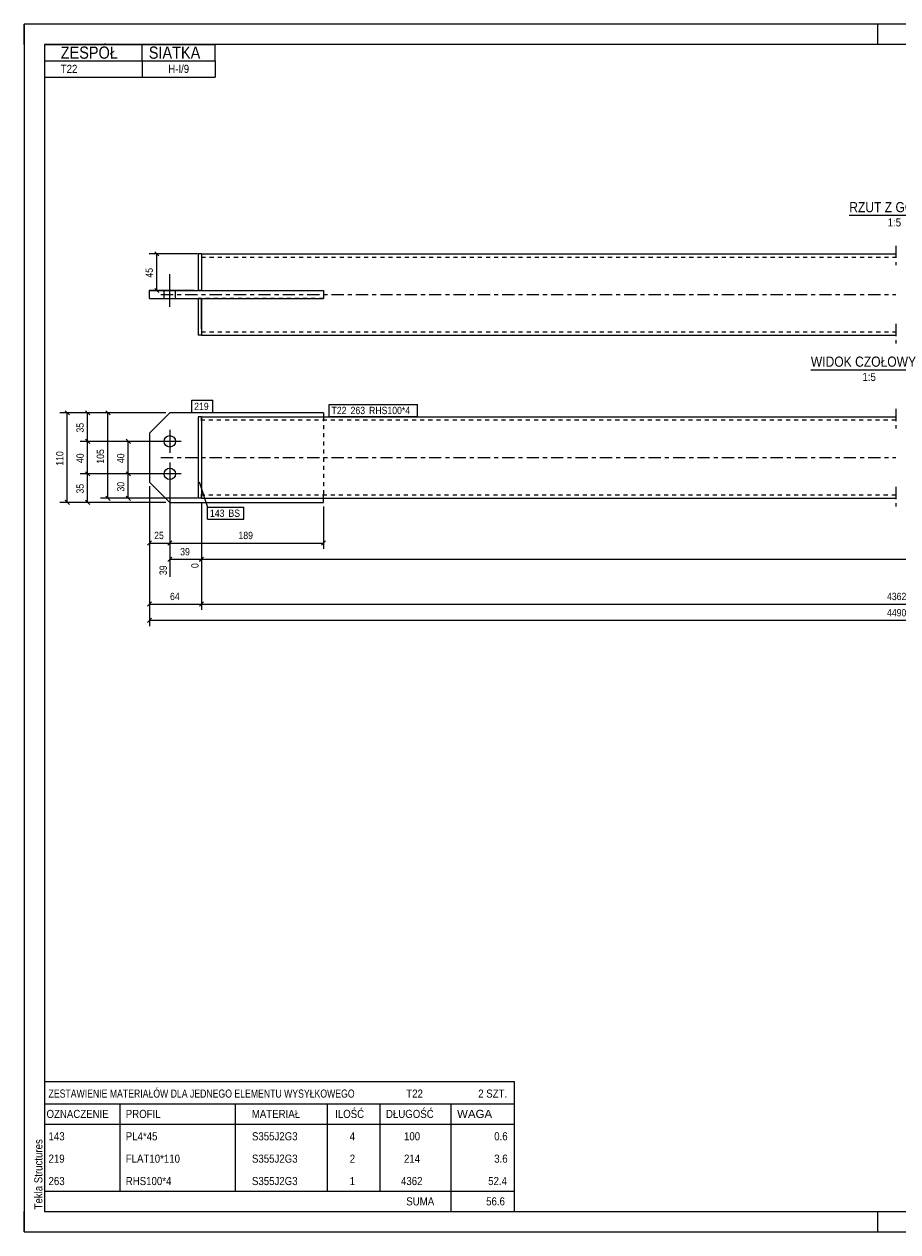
# Model space of a CAD drawing. Header units: millimetres. Extents: x 0 to 420, y 0 to 297.
# Tile 1 of 2: x 0 to 215, y 0 to 297. Entities that reach past the tile are written whole.
import ezdxf

# ---------------------------------------------------------------- set-up
doc = ezdxf.new("R2010")
doc.units = ezdxf.units.MM
for name, pattern in [('XKITLINE00', [0]), ('XKITLINE01', [4, 1, -1, 1, -1]), ('XKITLINE03', [6, 3, -1, 1, -1])]:
    doc.linetypes.add(name, pattern=pattern)
for name, color, linetype, lineweight in [('Arkusz rysunku', 3, 'Continuous', 0), ('Element', 2, 'Continuous', 0), ('Inny typ obiektu', 7, 'Continuous', 0), ('Wymiar', 4, 'Continuous', 0), ('Znak elementu', 2, 'Continuous', 0), ('Śruba', 3, 'Continuous', 0)]:
    doc.layers.add(name, color=color, linetype=linetype, lineweight=lineweight)
doc.styles.add('ARIAL', font='ARIAL.TTF')

msp = doc.modelspace()

# ---------------------------------------------------------------- linework, layer by layer
at = {"layer": 'Arkusz rysunku', "linetype": 'XKITLINE00', "lineweight": 0}
for p, q in [((420, 297), (0, 297)), ((0, 297), (0, 0)), ((0, 292), (0, 297)), ((5, 297), (0, 297)), ((210, 292), (210, 297)), ((415, 292), (5, 292)), ((5, 292), (5, 5)), ((0, 0), (0, 5)), ((5, 5), (415, 5)), ((210, 0), (210, 5)), ((0, 0), (420, 0))]:
    msp.add_line(p, q, dxfattribs=at)
at = {"layer": 'Element', "linetype": 'XKITLINE03', "lineweight": 0}
for p, q in [((214.42, 242.5), (214.42, 237.7)), ((33.62, 230.5), (214.42, 230.5)), ((214.42, 223.3), (214.42, 218.5)), ((214.42, 202.4), (214.42, 197.6)), ((33.62, 190.4), (214.42, 190.4)), ((214.42, 183.2), (214.42, 178.4))]:
    msp.add_line(p, q, dxfattribs=at)
at = {"layer": 'Element', "linetype": 'XKITLINE00', "lineweight": 0}
for p, q in [((43.62, 240.5), (42.82, 240.5)), ((42.82, 240.5), (42.82, 231.5)), ((43.62, 240.5), (214.42, 240.5)), ((43.62, 240.5), (43.62, 231.5)), ((43.62, 238.9), (43.62, 231.5)), ((30.82, 229.5), (30.82, 231.5)), ((30.82, 231.5), (73.62, 231.5)), ((30.82, 229.5), (73.62, 229.5)), ((35.82, 229.5), (35.82, 231.5)), ((42.82, 229.5), (42.82, 220.5)), ((43.62, 222.1), (43.62, 229.5)), ((43.62, 229.5), (43.62, 220.5)), ((73.62, 231.5), (73.62, 229.5)), ((43.62, 220.5), (42.82, 220.5)), ((43.62, 220.5), (214.42, 220.5)), ((35.82, 201.4), (30.82, 196.4)), ((73.62, 201.4), (35.82, 201.4)), ((43.62, 200.4), (42.82, 200.4)), ((42.82, 200.4), (42.82, 180.4)), ((43.62, 200.4), (214.42, 200.4)), ((43.62, 200.4), (43.62, 180.4)), ((73.62, 201.4), (73.62, 200.4)), ((30.82, 196.4), (30.82, 184.4)), ((43.62, 198.8), (43.62, 182)), ((30.82, 184.4), (35.82, 179.4)), ((35.82, 179.4), (73.62, 179.4)), ((43.62, 180.4), (42.82, 180.4)), ((43.62, 180.4), (214.42, 180.4)), ((73.62, 179.4), (73.62, 180.4))]:
    msp.add_line(p, q, dxfattribs=at)
at = {"layer": 'Element', "linetype": 'XKITLINE01', "lineweight": 0}
for p, q in [((43.62, 240.5), (43.62, 238.9)), ((43.62, 239.7), (214.42, 239.7)), ((35.82, 231.5), (43.62, 231.5)), ((35.82, 229.5), (43.62, 229.5)), ((43.62, 231.5), (42.82, 231.5)), ((43.62, 229.5), (42.82, 229.5)), ((43.62, 231.5), (73.62, 231.5)), ((73.62, 229.5), (43.62, 229.5)), ((73.62, 231.5), (73.62, 229.5)), ((73.62, 231.5), (73.62, 229.5)), ((43.62, 222.1), (43.62, 220.5)), ((43.62, 221.3), (214.42, 221.3)), ((43.62, 200.4), (42.82, 200.4)), ((42.82, 200.4), (42.82, 180.4)), ((43.62, 200.4), (43.62, 198.8)), ((43.62, 199.41), (43.62, 200.4)), ((43.62, 200.4), (43.62, 180.4)), ((214.42, 199.6), (43.62, 199.6)), ((73.62, 200.4), (73.62, 199.6)), ((73.62, 200.4), (73.62, 180.4)), ((43.62, 180.4), (43.62, 182)), ((214.42, 181.2), (43.62, 181.2)), ((73.62, 180.4), (73.62, 181.2)), ((43.62, 180.4), (42.82, 180.4))]:
    msp.add_line(p, q, dxfattribs=at)
at = {"layer": 'Inny typ obiektu', "linetype": 'XKITLINE00', "lineweight": 0}
for p, q in [((5, 292), (47, 292)), ((5, 292), (5, 288)), ((29, 288), (29, 292)), ((47, 288), (47, 292)), ((5, 288), (47, 288)), ((5, 288), (5, 284)), ((29, 288), (29, 284)), ((47, 288), (47, 284)), ((5, 284), (47, 284)), ((202.96, 250), (225.56, 250)), ((193.52, 212), (222.6, 212)), ((5, 37), (5, 31.5)), ((5, 37), (120.5, 37)), ((120.5, 37), (120.5, 31.5)), ((5, 31.5), (5, 26.5)), ((5, 31.5), (120.5, 31.5)), ((23.5, 31.5), (23.5, 26.5)), ((52, 26.5), (52, 31.5)), ((74.5, 31.5), (74.5, 26.5)), ((87.5, 31.5), (87.5, 26.5)), ((105, 31.5), (105, 26.5)), ((120.5, 31.5), (120.5, 26.5)), ((5, 26.5), (120.5, 26.5)), ((5, 26.5), (5, 21)), ((23.5, 26.5), (23.5, 21)), ((52, 21), (52, 26.5)), ((74.5, 26.5), (74.5, 21)), ((87.5, 26.5), (87.5, 21)), ((105, 26.5), (105, 21)), ((120.5, 26.5), (120.5, 21)), ((5, 21), (5, 15.5)), ((23.5, 21), (23.5, 15.5)), ((52, 15.5), (52, 21)), ((74.5, 21), (74.5, 15.5)), ((87.5, 21), (87.5, 15.5)), ((105, 21), (105, 15.5)), ((120.5, 21), (120.5, 15.5)), ((5, 15.5), (5, 10)), ((23.5, 15.5), (23.5, 10)), ((52, 10), (52, 15.5)), ((74.5, 15.5), (74.5, 10)), ((87.5, 15.5), (87.5, 10)), ((105, 15.5), (105, 10)), ((120.5, 15.5), (120.5, 10)), ((5, 10), (5, 5)), ((5, 10), (120.5, 10)), ((105, 10), (105, 5)), ((120.5, 10), (120.5, 5)), ((5, 5), (120.5, 5))]:
    msp.add_line(p, q, dxfattribs=at)
at = {"layer": 'Wymiar', "linetype": 'XKITLINE00', "lineweight": 0}
for p, q in [((32.11, 241.01), (33.13, 239.99)), ((42.62, 240.5), (30.76, 240.5)), ((32.62, 231.5), (32.62, 240.5)), ((32.11, 232.01), (33.13, 230.99)), ((41.82, 231.5), (30.76, 231.5)), ((29.82, 201.4), (8.76, 201.4)), ((10.11, 201.91), (11.13, 200.89)), ((10.62, 179.4), (10.62, 201.4)), ((34.82, 201.4), (13.76, 201.4)), ((15.11, 201.91), (16.13, 200.89)), ((15.62, 194.4), (15.62, 201.4)), ((34.82, 201.4), (18.76, 201.4)), ((20.11, 201.91), (21.13, 200.89)), ((20.62, 180.4), (20.62, 201.4)), ((34.82, 194.4), (13.76, 194.4)), ((34.82, 194.4), (13.76, 194.4)), ((15.11, 194.91), (16.13, 193.89)), ((15.11, 194.91), (16.13, 193.89)), ((15.62, 186.4), (15.62, 194.4)), ((34.82, 194.4), (23.76, 194.4)), ((25.11, 194.91), (26.13, 193.89)), ((25.62, 186.4), (25.62, 194.4)), ((34.82, 186.4), (13.76, 186.4)), ((34.82, 186.4), (13.76, 186.4)), ((15.11, 186.91), (16.13, 185.89)), ((15.11, 186.91), (16.13, 185.89)), ((15.62, 179.4), (15.62, 186.4)), ((34.82, 186.4), (23.76, 186.4)), ((34.82, 186.4), (23.76, 186.4)), ((25.11, 186.91), (26.13, 185.89)), ((25.11, 186.91), (26.13, 185.89)), ((25.62, 180.4), (25.62, 186.4)), ((35.82, 185.4), (35.82, 161.11)), ((35.82, 185.4), (35.82, 167.96)), ((35.82, 185.4), (35.82, 167.96)), ((30.82, 183.4), (30.82, 148.96)), ((30.82, 183.4), (30.82, 152.96)), ((30.82, 183.4), (30.82, 167.96)), ((29.82, 179.4), (8.76, 179.4)), ((10.11, 179.91), (11.13, 178.89)), ((34.82, 179.4), (13.76, 179.4)), ((15.11, 179.91), (16.13, 178.89)), ((42.62, 180.4), (18.76, 180.4)), ((20.11, 180.91), (21.13, 179.89)), ((42.62, 180.4), (23.76, 180.4)), ((25.11, 180.91), (26.13, 179.89)), ((43.62, 179.4), (43.62, 152.96)), ((43.62, 179.4), (43.62, 152.96)), ((43.62, 179.4), (43.62, 163.24)), ((43.62, 179.4), (43.62, 163.24)), ((73.62, 178.4), (73.62, 167.96)), ((31.33, 169.91), (30.31, 168.89)), ((30.82, 169.4), (35.82, 169.4)), ((36.33, 169.91), (35.31, 168.89)), ((36.33, 169.91), (35.31, 168.89)), ((35.82, 169.4), (73.62, 169.4)), ((74.13, 169.91), (73.11, 168.89)), ((36.33, 165.91), (35.31, 164.89)), ((35.82, 165.4), (43.62, 165.4)), ((44.13, 165.91), (43.11, 164.89)), ((44.13, 165.91), (43.16, 164.94)), ((43.62, 165.4), (394.02, 165.4)), ((31.33, 154.91), (30.31, 153.89)), ((44.13, 154.91), (43.11, 153.89)), ((44.13, 154.91), (43.11, 153.89)), ((30.82, 154.4), (43.62, 154.4)), ((43.62, 154.4), (386.22, 154.4)), ((31.33, 150.91), (30.31, 149.89)), ((30.82, 150.4), (399.02, 150.4))]:
    msp.add_line(p, q, dxfattribs=at)
at = {"layer": 'Znak elementu', "linetype": 'XKITLINE00', "lineweight": 0}
for p, q in [((41.22, 204.5), (46.43, 204.5)), ((41.22, 201.5), (41.22, 204.5)), ((46.43, 201.5), (46.43, 204.5)), ((75.02, 203.5), (96.78, 203.5)), ((75.02, 200.5), (75.02, 203.5)), ((96.78, 200.5), (96.78, 203.5)), ((41.22, 201.5), (46.43, 201.5)), ((75.02, 200.5), (96.78, 200.5)), ((43.04, 184.46), (45.11, 178.23)), ((45.11, 178.23), (54.06, 178.23)), ((45.11, 175.23), (45.11, 178.23)), ((54.06, 175.23), (54.06, 178.23)), ((45.11, 175.23), (54.06, 175.23))]:
    msp.add_line(p, q, dxfattribs=at)
at = {"layer": 'Śruba', "linetype": 'XKITLINE00', "lineweight": 0}
for p, q in [((35.82, 227.5), (35.82, 235.5)), ((35.82, 227.5), (35.82, 235.5)), ((34.42, 229.5), (34.42, 231.5)), ((34.42, 229.5), (34.42, 231.5)), ((37.22, 229.5), (37.22, 231.5)), ((37.22, 229.5), (37.22, 231.5)), ((35.82, 197.2), (35.82, 191.6)), ((38.62, 194.4), (33.02, 194.4)), ((35.82, 189.2), (35.82, 183.6)), ((38.62, 186.4), (33.02, 186.4))]:
    msp.add_line(p, q, dxfattribs=at)
for centre in [(35.82, 194.4), (35.82, 186.4)]:
    msp.add_circle(centre, 1.4, dxfattribs=at)

# ---------------------------------------------------------------- texts
at = {"layer": 'Arkusz rysunku', "style": 'ARIAL', "width": 0.85}
msp.add_text('Tekla Structures', height=2, rotation=90, dxfattribs=at).set_placement((4.5, 5.5))
at = {"layer": 'Inny typ obiektu', "style": 'ARIAL'}
for s, height, width, p in [('ZESPÓŁ', 3, 0.85, (9, 288.5)), ('SIATKA', 3, 0.85, (30.66, 288.5)), ('T22', 2, 0.85, (9, 285)), ('H-I/9', 2, 0.85, (35.44, 285)), ('RZUT Z GÓRY', 2.5, 0.85, (202.96, 250.75)), ('1:5', 2, 0.85, (212.41, 247.25)), ('WIDOK CZOŁOWY', 2.5, 0.85, (193.52, 212.75)), ('1:5', 2, 0.85, (206.21, 209.25)), ('ZESTAWIENIE MATERIAŁÓW DLA JEDNEGO ELEMENTU WYSYŁKOWEGO', 2, 0.765, (6, 33)), ('T22', 2, 0.85, (94, 33)), ('2', 2, 0.85, (111.69, 33)), (' SZT.', 2, 0.85, (113, 33)), ('OZNACZENIE', 2, 0.85, (5.5, 28)), ('PROFIL', 2, 0.85, (25, 28)), ('MATERIAŁ', 2, 0.85, (56, 28)), ('ILOŚĆ', 2, 0.85, (76.5, 28)), ('DŁUGOŚĆ', 2, 0.85, (89, 28)), ('WAGA', 2, 1.008832, (106.5, 28)), ('143', 2, 0.85, (6, 22.5)), ('PL4*45', 2, 0.85, (25, 22.5)), ('S355J2G3', 2, 0.85, (56.04, 22.5)), ('4', 2, 0.85, (80.09, 22.5)), ('100', 2, 0.85, (93.44, 22.5)), ('0.6', 2, 0.85, (115.63, 22.5)), ('219', 2, 0.85, (6, 17)), ('FLAT10*110', 2, 0.85, (25, 17)), ('S355J2G3', 2, 0.85, (56.04, 17)), ('2', 2, 0.85, (80.09, 17)), ('214', 2, 0.85, (93.44, 17)), ('3.6', 2, 0.85, (115.63, 17)), ('263', 2, 0.85, (6, 11.5)), ('RHS100*4', 2, 0.85, (25, 11.5)), ('S355J2G3', 2, 0.85, (56.04, 11.5)), ('1', 2, 0.85, (80.09, 11.5)), ('4362', 2, 0.85, (92.7, 11.5)), ('52.4', 2, 0.85, (114.15, 11.5)), ('SUMA', 2, 0.85, (94, 6.5)), ('56.6', 2, 0.85, (113.65, 6.5))]:
    msp.add_text(s, height=height, dxfattribs=dict(at, width=width)).set_placement(p)
at = {"layer": 'Wymiar', "style": 'ARIAL', "width": 0.85}
for s, p in [('45', (31.66, 234.66)), ('35', (14.66, 196.56)), ('110', (9.66, 188.4)), ('40', (14.66, 189.06)), ('105', (19.66, 188.9)), ('40', (24.66, 189.06)), ('30', (24.66, 182.06)), ('35', (14.66, 181.56)), ('39', (35.1, 161.51)), ('0', (42.9, 163.24))]:
    msp.add_text(s, height=1.8, rotation=90.0002, dxfattribs=at).set_placement(p)
for s, p in [('25', (31.98, 170.36)), ('189', (52.72, 170.36)), ('39', (38.38, 166.36)), ('64', (35.88, 155.36)), ('4362', (212.25, 155.36)), ('4490', (212.25, 151.36))]:
    msp.add_text(s, height=1.8, dxfattribs=at).set_placement(p)
at = {"layer": 'Znak elementu', "style": 'ARIAL', "width": 0.85}
for s, p in [('219', (41.82, 202.1)), ('T22', (75.62, 201.1)), ('263', (80.3, 201.1)), ('RHS100*4', (84.84, 201.1)), ('143', (45.71, 175.83)), ('BS', (50.25, 175.83))]:
    msp.add_text(s, height=1.8, dxfattribs=at).set_placement(p)

doc.saveas('drawing.dxf')
